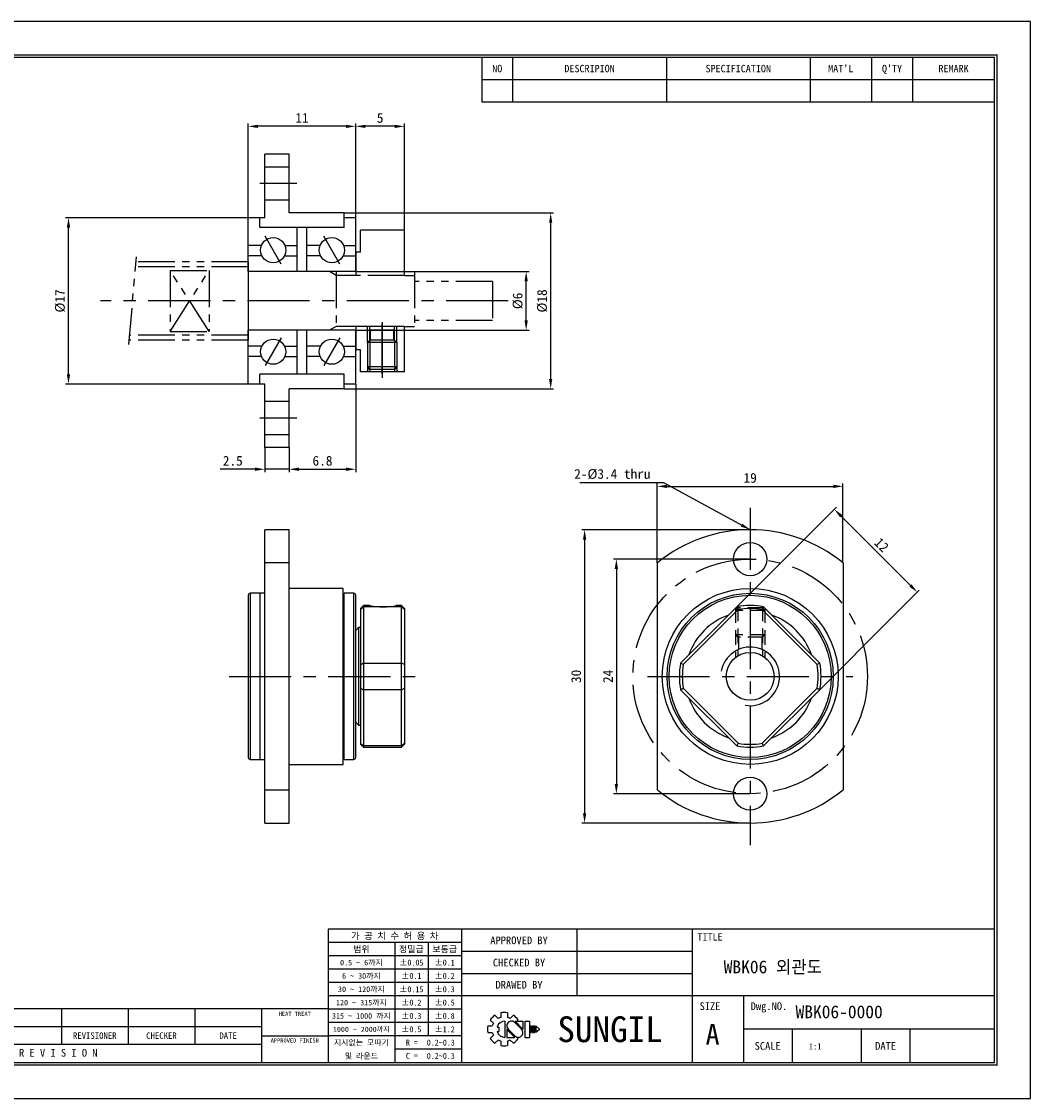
# Model space of a CAD drawing. Header units: millimetres. Extents: x 0 to 156, y 0 to 110.
# Tile 2 of 2: x 53 to 156, y 0 to 110. Entities that reach past the tile are written whole.
import ezdxf
from ezdxf.enums import TextEntityAlignment as Align

# ---------------------------------------------------------------- set-up
doc = ezdxf.new("R2010")
doc.units = ezdxf.units.MM
for name, pattern in [('CENTER', [50.8, 31.75, -6.35, 6.35, -6.35]), ('DASHED', [0.75, 0.5, -0.25]), ('PHANTOM', [2.5, 1.25, -0.25, 0.25, -0.25, 0.25, -0.25])]:
    doc.linetypes.add(name, pattern=pattern)
doc.layers.get('DEFPOINTS').update_dxf_attribs({"linetype": 'CONTINUOUS'})
for name, color, linetype in [('center', 1, 'CENTER'), ('hidden', 2, 'DASHED'), ('L1', 7, 'CONTINUOUS'), ('OUTLINE', 7, 'CONTINUOUS'), ('phantom', 6, 'PHANTOM'), ('thread', 5, 'CONTINUOUS')]:
    doc.layers.add(name, color=color, linetype=linetype)
doc.dimstyles.get("Standard").update_dxf_attribs({"dimtxt": 1, "dimasz": 1, "dimexe": 0.3, "dimexo": 0, "dimgap": 0.35, "dimtad": 1, "dimdec": 3, "dimzin": 11, "dimdsep": 46, "dimtxsty": 'Standard', "dimcen": 0, "dimclrd": 5, "dimclre": 5, "dimclrt": 3, "dimadec": 0, "dimazin": 0, "dimtfac": 0.6, "dimtdec": 3, "dimtmove": 0, "dimatfit": 3, "dimfxl": 0, "dimtolj": 1, "dimtzin": 11, "dimarcsym": 0})

# ---------------------------------------------------------------- blocks, each defined once
blk = doc.blocks.new('표제란')
at = {"layer": 'L1', "color": 0}
for p, q in [((297, 210), (0, 210)), ((297, 0), (297, 210)), ((0, 0), (297, 0))]:
    blk.add_line(p, q, dxfattribs=at)
at = {"layer": 'L1'}
for p, q in [((190, 203), (190, 194.34)), ((196, 203), (196, 194.34)), ((226, 203), (226, 194.34)), ((254, 203), (254, 194.34)), ((266, 203), (266, 194.34)), ((274, 203), (274, 194.34)), ((190, 198.67), (290, 198.67)), ((190, 194.34), (290, 194.34)), ((290, 33), (160, 33)), ((160, 33), (160, 7)), ((186, 33), (186, 7)), ((208.5, 33), (208.5, 20)), ((231, 33), (231, 7)), ((186, 30.4), (160, 30.4)), ((173, 30.4), (173, 7)), ((179.5, 30.4), (179.5, 12.2)), ((186, 27.8), (160, 27.8)), ((231, 28.67), (186, 28.67)), ((186, 25.2), (160, 25.2)), ((231, 24.33), (186, 24.33)), ((186, 22.6), (160, 22.6)), ((186, 20), (160, 20)), ((290, 20), (186, 20)), ((241, 20), (241, 7)), ((160, 17.5), (62, 17.5)), ((108, 17.5), (108, 10.5)), ((121, 17.5), (121, 10.5)), ((134, 17.5), (134, 10.5)), ((147, 17.5), (147, 7)), ((186, 17.4), (160, 17.4)), ((186, 14.8), (160, 14.8)), ((191.63, 15.3), (192.25, 14.68)), ((192.55, 16.22), (193.17, 15.6)), ((193.7, 16.69), (193.7, 15.81)), ((194.5, 15.08), (194.5, 11.92)), ((195, 16.69), (195, 15.81)), ((195.52, 15.6), (196.14, 16.22)), ((197.74, 13.5), (196.41, 14.83)), ((198.02, 13.53), (196.47, 15.08)), ((196.47, 15.08), (198.02, 15.08)), ((196.84, 15.08), (197.06, 15.3)), ((198.02, 15.08), (198.02, 13.5)), ((198.39, 15.08), (198.39, 11.92)), ((198.39, 15.08), (199.26, 15.08)), ((199.26, 15.08), (199.26, 11.92)), ((147, 14), (62, 14)), ((191.15, 14.15), (192.03, 14.15)), ((191.15, 14.15), (192.03, 14.15)), ((191.15, 12.85), (192.03, 12.85)), ((192.98, 13.93), (193.28, 13.93)), ((192.98, 13.07), (193.28, 13.07)), ((193.28, 13.93), (193.28, 13.07)), ((194.86, 13.5), (194.86, 11.92)), ((194.86, 13.47), (196.42, 11.92)), ((195.14, 13.5), (196.47, 12.17)), ((199.41, 14.15), (199.41, 12.85)), ((199.41, 14.15), (199.62, 14.15)), ((199.41, 12.85), (199.62, 12.85)), ((199.62, 14.15), (199.62, 12.85)), ((199.78, 14.15), (199.78, 12.85)), ((199.78, 14.15), (199.99, 14.15)), ((199.78, 12.85), (199.99, 12.85)), ((199.99, 14.15), (199.99, 12.85)), ((200.14, 14.15), (200.14, 12.85)), ((200.14, 14.15), (200.36, 14.15)), ((200.14, 12.85), (200.36, 12.85)), ((200.36, 14.15), (200.36, 12.85)), ((200.51, 14.15), (200.51, 12.85)), ((200.51, 14.15), (201.16, 13.61)), ((201.16, 13.39), (200.51, 12.85)), ((201.16, 13.61), (201.16, 13.5)), ((201.16, 13.61), (201.16, 13.39)), ((201.16, 13.5), (201.16, 13.39)), ((290, 13.5), (241, 13.5)), ((250.5, 13.5), (250.5, 7)), ((264, 13.5), (264, 7)), ((273.5, 13.5), (273.5, 7)), ((147, 10.5), (62, 10.5)), ((147, 12.2), (160, 12.2)), ((186, 12.2), (160, 12.2)), ((191.63, 11.7), (192.25, 12.32)), ((192.55, 10.78), (193.17, 11.4)), ((193.7, 11.19), (193.7, 10.31)), ((194.86, 11.92), (196.42, 11.92)), ((195, 11.19), (195, 10.31)), ((195.52, 11.4), (196.14, 10.78)), ((196.79, 11.98), (197.06, 11.7)), ((198.39, 11.92), (199.26, 11.92)), ((186, 9.6), (173, 9.6))]:
    blk.add_line(p, q, dxfattribs=at)
at = {"layer": 'L1', "const_width": 0.25}
blk.add_lwpolyline([(290.5, 6.5), (290.5, 203.5), (10, 203.5), (10, 6.5)], close=True, dxfattribs=at)
at = {"layer": 'L1'}
blk.add_lwpolyline([(290, 7), (290, 203), (10.5, 203), (10.5, 7)], close=True, dxfattribs=at)
for centre, radius, start, end in [((194.35, 13.5), 3.26, 123.4943, 146.5057), ((194.5, 13.5), 1.58, 90, 164.0671), ((194.35, 13.5), 2.4, 105.6872, 119.3128), ((194.35, 13.5), 3.26, 78.4943, 101.5057), ((195.78, 14.16), 0.919, 43.2202, 225.8282), ((194.35, 13.5), 2.4, 60.6872, 74.3128), ((194.35, 13.5), 3.26, 33.4943, 56.5057), ((194.35, 13.5), 3.26, 168.4943, 191.5057), ((194.35, 13.5), 2.4, 150.6872, 164.3128), ((194.35, 13.5), 2.4, 195.6872, 209.3128), ((194.5, 13.5), 1.58, 195.9329, 270), ((197.1, 12.84), 0.919, 223.2202, 45.8282), ((194.35, 13.5), 3.26, 213.4943, 236.5057), ((194.35, 13.5), 2.4, 240.6872, 254.3128), ((194.35, 13.5), 2.4, 285.6872, 299.3128), ((194.35, 13.5), 3.26, 303.4943, 326.5057), ((194.35, 13.5), 3.26, 258.4943, 281.5057)]:
    blk.add_arc(centre, radius, start, end, dxfattribs=at)
for p in [(208.5, 28.67), (208.5, 24.33)]:
    blk.add_point(p, dxfattribs=at)
for s, height, p in [("MAT'L", 1.444, (260, 200.83)), ("Q'TY", 1.444, (270, 200.83)), ('NO', 1.444, (193, 200.83)), ('DESCRIPION', 1.444, (211, 200.83)), ('SPECIFICATION', 1.444, (240, 200.83)), ('REMARK', 1.444, (282, 200.83)), ('가 공 치 수 허 용 차', 1.3, (173, 31.7)), ('APPROVED BY', 1.5, (197.25, 30.83)), ('TITLE', 1.444, (234.5, 31.5)), ('범위', 1.25, (166.5, 29.1)), ('정밀급', 1.25, (176.25, 29.1)), ('보통급', 1.25, (182.75, 29.1)), ('0.5 ~ 6까지', 1.1, (166.5, 26.5)), ('%%P0.05', 1.15, (176.25, 26.5)), ('%%P0.1', 1.15, (182.75, 26.5)), ('CHECKED BY', 1.5, (197.25, 26.5)), ('6 ~ 30까지', 1.1, (166.5, 23.9)), ('%%P0.1', 1.15, (176.25, 23.9)), ('%%P0.2', 1.15, (182.75, 23.9)), ('30 ~ 120까지', 1.1, (166.5, 21.3)), ('%%P0.15', 1.15, (176.25, 21.3)), ('%%P0.3', 1.15, (182.75, 21.3)), ('DRAWED BY', 1.5, (197.25, 22.17)), ('120 ~ 315까지', 1.1, (166.5, 18.7)), ('%%P0.2', 1.15, (176.25, 18.7)), ('%%P0.5', 1.15, (182.75, 18.7)), ('HEAT TREAT', 0.8, (153.5, 16.5)), ('SIZE', 1.5, (234.5, 18)), ('Dwg.NO.', 1.5, (246, 18)), ('315 ~ 1000 까지', 1.1, (166.5, 16.1)), ('%%P0.3', 1.15, (176.25, 16.1)), ('%%P0.8', 1.15, (182.75, 16.1)), ('SUNGIL', 5.032, (215, 13.5)), ('REVISIONER', 1.25, (114.5, 12.25)), ('CHECKER', 1.25, (127.5, 12.25)), ('DATE', 1.25, (140.5, 12.25)), ('1000 ~ 2000까지', 0.99, (166.5, 13.49)), ('%%P0.5', 1.15, (176.25, 13.5)), ('%%P1.2', 1.15, (182.75, 13.5)), ('A', 4, (235, 12.5)), ('APPROVED FINISH', 0.8, (153.5, 11.3)), ('지시없는 모따기', 1.1, (166.5, 10.9)), ('R = ', 1.15, (176.75, 10.9)), ('SCALE', 1.5, (245.75, 10.25)), ('DATE', 1.5, (268.75, 10.25)), ('R E V I S I O N', 1.5, (107.38, 8.9)), ('및 라운드', 1.1, (166.5, 8.3)), ('C = ', 1.15, (176.75, 8.3))]:
    blk.add_text(s, height=height, dxfattribs=at).set_placement(p, align=Align.MIDDLE_CENTER)
for tag, p in [('필렛', (179.25, 10.9)), ('모따기', (179.25, 8.3))]:
    blk.add_attdef(tag, text='', height=1.15, dxfattribs=at).set_placement(p, align=Align.MIDDLE_LEFT)
at = {"layer": 'OUTLINE', "ltscale": 0.5}
for tag, p, height in [('TITLE', (237.17, 24.41), 2.5), ('도번', (251.18, 15.64), 2.5), ('SCALE', (253.78, 9.55), 1.2), ('DATE', (277.02, 9.51), 1.2)]:
    blk.add_attdef(tag, p, '', height=height, dxfattribs=at)
blk = doc.blocks.new('*D15')
at = {"layer": 'DEFPOINTS', "color": 0, "ltscale": 0.2}
for p in [(86.77, 84.59), (104.21, 84.59), (86.77, 78.59)]:
    blk.add_point(p, dxfattribs=at)
at = {"layer": 'OUTLINE', "color": 5, "lineweight": -2, "ltscale": 0.2}
for p, q in [((86.77, 84.59), (104.51, 84.59)), ((104.21, 79.59), (104.21, 83.59)), ((86.77, 78.59), (104.51, 78.59))]:
    blk.add_line(p, q, dxfattribs=at)
at = {"layer": 'OUTLINE', "color": 5, "ltscale": 0.2}
for points in [[(104.04, 83.59), (104.38, 83.59), (104.21, 84.59)], [(104.04, 79.59), (104.38, 79.59), (104.21, 78.59)]]:
    blk.add_solid(points, dxfattribs=at)
at = {"layer": 'OUTLINE', "color": 3, "ltscale": 0.2, "insert": (103.35, 81.59), "char_height": 1, "attachment_point": 5, "rotation": 90}
blk.add_mtext('\\A1;%%C6', dxfattribs=at)
blk = doc.blocks.new('*D16')
at = {"layer": 'DEFPOINTS', "color": 0, "ltscale": 0.2}
for p in [(57.38, 90.09), (76.37, 90.09), (75.77, 73.09)]:
    blk.add_point(p, dxfattribs=at)
at = {"layer": 'OUTLINE', "color": 5, "lineweight": -2, "ltscale": 0.2}
for p, q in [((76.37, 90.09), (57.08, 90.09)), ((57.38, 74.09), (57.38, 89.09)), ((75.77, 73.09), (57.08, 73.09))]:
    blk.add_line(p, q, dxfattribs=at)
at = {"layer": 'OUTLINE', "color": 5, "ltscale": 0.2}
for points in [[(57.21, 89.09), (57.55, 89.09), (57.38, 90.09)], [(57.21, 74.09), (57.55, 74.09), (57.38, 73.09)]]:
    blk.add_solid(points, dxfattribs=at)
at = {"layer": 'OUTLINE', "color": 3, "ltscale": 0.2, "insert": (56.52, 81.59), "char_height": 1, "attachment_point": 5, "rotation": 90}
blk.add_mtext('\\A1;%%C17', dxfattribs=at)
blk = doc.blocks.new('*D17')
at = {"layer": 'DEFPOINTS', "color": 0, "ltscale": 0.2}
for p in [(85.57, 90.59), (106.72, 90.59), (85.57, 72.59)]:
    blk.add_point(p, dxfattribs=at)
at = {"layer": 'OUTLINE', "color": 5, "lineweight": -2, "ltscale": 0.2}
for p, q in [((85.57, 90.59), (107.02, 90.59)), ((106.72, 73.59), (106.72, 89.59)), ((85.57, 72.59), (107.02, 72.59))]:
    blk.add_line(p, q, dxfattribs=at)
at = {"layer": 'OUTLINE', "color": 5, "ltscale": 0.2}
for points in [[(106.55, 89.59), (106.88, 89.59), (106.72, 90.59)], [(106.55, 73.59), (106.88, 73.59), (106.72, 72.59)]]:
    blk.add_solid(points, dxfattribs=at)
at = {"layer": 'OUTLINE', "color": 3, "ltscale": 0.2, "insert": (105.85, 81.59), "char_height": 1, "attachment_point": 5, "rotation": 90}
blk.add_mtext('\\A1;%%C18', dxfattribs=at)
blk = doc.blocks.new('*D18')
at = {"layer": 'DEFPOINTS', "color": 0, "ltscale": 0.2}
for p in [(86.77, 99.45), (86.77, 90.09), (91.77, 88.84)]:
    blk.add_point(p, dxfattribs=at)
at = {"layer": 'OUTLINE', "color": 5, "lineweight": -2, "ltscale": 0.2}
for p, q in [((86.77, 90.09), (86.77, 99.75)), ((90.77, 99.45), (87.77, 99.45)), ((91.77, 88.84), (91.77, 99.75))]:
    blk.add_line(p, q, dxfattribs=at)
at = {"layer": 'OUTLINE', "color": 5, "ltscale": 0.2}
for points in [[(87.77, 99.61), (87.77, 99.28), (86.77, 99.45)], [(90.77, 99.61), (90.77, 99.28), (91.77, 99.45)]]:
    blk.add_solid(points, dxfattribs=at)
at = {"layer": 'OUTLINE', "color": 3, "ltscale": 0.2, "insert": (89.27, 100.31), "char_height": 1, "attachment_point": 5}
blk.add_mtext('\\A1;5', dxfattribs=at)
blk = doc.blocks.new('*D19')
at = {"layer": 'DEFPOINTS', "color": 0, "ltscale": 0.2}
for p in [(75.77, 99.45), (75.77, 90.09), (86.77, 90.09)]:
    blk.add_point(p, dxfattribs=at)
at = {"layer": 'OUTLINE', "color": 5, "lineweight": -2, "ltscale": 0.2}
for p, q in [((75.77, 90.09), (75.77, 99.75)), ((85.77, 99.45), (76.77, 99.45)), ((86.77, 90.09), (86.77, 99.75))]:
    blk.add_line(p, q, dxfattribs=at)
at = {"layer": 'OUTLINE', "color": 5, "ltscale": 0.2}
for points in [[(76.77, 99.61), (76.77, 99.28), (75.77, 99.45)], [(85.77, 99.61), (85.77, 99.28), (86.77, 99.45)]]:
    blk.add_solid(points, dxfattribs=at)
at = {"layer": 'OUTLINE', "color": 3, "ltscale": 0.2, "insert": (81.27, 100.31), "char_height": 1, "attachment_point": 5}
blk.add_mtext('\\A1;11', dxfattribs=at)
blk = doc.blocks.new('*D20')
at = {"layer": 'DEFPOINTS', "color": 0, "ltscale": 0.2}
for p in [(77.47, 66.59), (79.97, 66.59), (77.47, 64.37)]:
    blk.add_point(p, dxfattribs=at)
at = {"layer": 'OUTLINE', "color": 5, "lineweight": -2, "ltscale": 0.2}
for p, q in [((77.47, 66.59), (77.47, 64.07)), ((79.97, 66.59), (79.97, 64.07)), ((76.47, 64.37), (72.91, 64.37)), ((79.97, 64.37), (77.47, 64.37)), ((80.97, 64.37), (81.97, 64.37))]:
    blk.add_line(p, q, dxfattribs=at)
at = {"layer": 'OUTLINE', "color": 5, "ltscale": 0.2}
for points in [[(76.47, 64.54), (76.47, 64.2), (77.47, 64.37)], [(80.97, 64.54), (80.97, 64.2), (79.97, 64.37)]]:
    blk.add_solid(points, dxfattribs=at)
at = {"layer": 'OUTLINE', "color": 3, "ltscale": 0.2, "insert": (74.19, 65.23), "char_height": 1, "attachment_point": 5}
blk.add_mtext('\\A1;2.5', dxfattribs=at)
blk = doc.blocks.new('*D21')
at = {"layer": 'DEFPOINTS', "color": 0, "ltscale": 0.2}
for p in [(86.77, 73.09), (79.97, 66.59), (86.77, 64.37)]:
    blk.add_point(p, dxfattribs=at)
at = {"layer": 'OUTLINE', "color": 5, "lineweight": -2, "ltscale": 0.2}
for p, q in [((86.77, 73.09), (86.77, 64.07)), ((79.97, 66.59), (79.97, 64.07)), ((80.97, 64.37), (85.77, 64.37))]:
    blk.add_line(p, q, dxfattribs=at)
at = {"layer": 'OUTLINE', "color": 5, "ltscale": 0.2}
for points in [[(80.97, 64.54), (80.97, 64.2), (79.97, 64.37)], [(85.77, 64.54), (85.77, 64.2), (86.77, 64.37)]]:
    blk.add_solid(points, dxfattribs=at)
at = {"layer": 'OUTLINE', "color": 3, "ltscale": 0.2, "insert": (83.37, 65.23), "char_height": 1, "attachment_point": 5}
blk.add_mtext('\\A1;6.8', dxfattribs=at)
blk = doc.blocks.new('*D22')
at = {"layer": 'DEFPOINTS', "color": 0, "ltscale": 0.2}
for p in [(144.23, 51.79), (122.89, 47.42), (131.38, 38.94)]:
    blk.add_point(p, dxfattribs=at)
at = {"layer": 'OUTLINE', "color": 5, "lineweight": -2, "ltscale": 0.2}
for p, q in [((122.89, 47.42), (135.95, 60.48)), ((136.45, 59.56), (143.52, 52.49)), ((131.38, 38.94), (144.44, 52))]:
    blk.add_line(p, q, dxfattribs=at)
at = {"layer": 'OUTLINE', "color": 5, "ltscale": 0.2}
for points in [[(136.57, 59.68), (136.33, 59.45), (135.74, 60.27)], [(143.64, 52.61), (143.4, 52.37), (144.23, 51.79)]]:
    blk.add_solid(points, dxfattribs=at)
at = {"layer": 'OUTLINE', "color": 3, "ltscale": 0.2, "insert": (140.59, 56.64), "char_height": 1, "attachment_point": 5, "rotation": 315}
blk.add_mtext('\\A1;12', dxfattribs=at)
blk = doc.blocks.new('*D23')
at = {"layer": 'DEFPOINTS', "color": 0, "ltscale": 0.2}
for p in [(136.63, 62.62), (117.63, 54.79), (136.63, 54.79)]:
    blk.add_point(p, dxfattribs=at)
at = {"layer": 'OUTLINE', "color": 5, "lineweight": -2, "ltscale": 0.2}
for p, q in [((117.63, 54.79), (117.63, 62.92)), ((136.63, 54.79), (136.63, 62.92)), ((118.63, 62.62), (135.63, 62.62))]:
    blk.add_line(p, q, dxfattribs=at)
at = {"layer": 'OUTLINE', "color": 5, "ltscale": 0.2}
for points in [[(118.63, 62.79), (118.63, 62.45), (117.63, 62.62)], [(135.63, 62.79), (135.63, 62.45), (136.63, 62.62)]]:
    blk.add_solid(points, dxfattribs=at)
at = {"layer": 'OUTLINE', "color": 3, "ltscale": 0.2, "insert": (127.13, 63.48), "char_height": 1, "attachment_point": 5}
blk.add_mtext('\\A1;19', dxfattribs=at)
blk = doc.blocks.new('*D24')
at = {"layer": 'DEFPOINTS', "color": 0, "ltscale": 0.2}
for p in [(127.13, 55.18), (113.44, 31.18), (127.13, 31.18)]:
    blk.add_point(p, dxfattribs=at)
at = {"layer": 'OUTLINE', "color": 5, "lineweight": -2, "ltscale": 0.2}
for p, q in [((127.13, 55.18), (113.14, 55.18)), ((113.44, 54.18), (113.44, 32.18)), ((127.13, 31.18), (113.14, 31.18))]:
    blk.add_line(p, q, dxfattribs=at)
at = {"layer": 'OUTLINE', "color": 5, "ltscale": 0.2}
for points in [[(113.27, 54.18), (113.61, 54.18), (113.44, 55.18)], [(113.27, 32.18), (113.61, 32.18), (113.44, 31.18)]]:
    blk.add_solid(points, dxfattribs=at)
at = {"layer": 'OUTLINE', "color": 3, "ltscale": 0.2, "insert": (112.58, 43.18), "char_height": 1, "attachment_point": 5, "rotation": 90}
blk.add_mtext('\\A1;24', dxfattribs=at)
blk = doc.blocks.new('*D25')
at = {"layer": 'DEFPOINTS', "color": 0, "ltscale": 0.2}
for p in [(127.13, 58.18), (110.19, 28.18), (127.13, 28.18)]:
    blk.add_point(p, dxfattribs=at)
at = {"layer": 'OUTLINE', "color": 5, "lineweight": -2, "ltscale": 0.2}
for p, q in [((127.13, 58.18), (109.89, 58.18)), ((110.19, 57.18), (110.19, 29.18)), ((127.13, 28.18), (109.89, 28.18))]:
    blk.add_line(p, q, dxfattribs=at)
at = {"layer": 'OUTLINE', "color": 5, "ltscale": 0.2}
for points in [[(110.02, 57.18), (110.36, 57.18), (110.19, 58.18)], [(110.02, 29.18), (110.36, 29.18), (110.19, 28.18)]]:
    blk.add_solid(points, dxfattribs=at)
at = {"layer": 'OUTLINE', "color": 3, "ltscale": 0.2, "insert": (109.33, 43.18), "char_height": 1, "attachment_point": 5, "rotation": 90}
blk.add_mtext('\\A1;30', dxfattribs=at)

msp = doc.modelspace()

# ---------------------------------------------------------------- linework, layer by layer
at = {"layer": 'center', "ltscale": 0.2}
for p, q in [((80.7491, 93.5856), (76.9713, 93.5856)), ((79.1483, 85.3564), (77.504, 88.2044)), ((85.1483, 85.3564), (83.504, 88.2044)), ((102.3741, 81.5856), (60.6405, 81.5856)), ((89.4713, 79.4156), (89.4713, 73.7318)), ((79.1483, 77.8148), (77.504, 74.9668)), ((85.1483, 77.8148), (83.504, 74.9668)), ((80.7491, 69.5856), (76.9713, 69.5856)), ((127.1341, 60.429), (127.1341, 25.929)), ((73.8039, 43.179), (93.5925, 43.179)), ((116.6341, 43.179), (137.6341, 43.179))]:
    msp.add_line(p, q, dxfattribs=at)
msp.add_circle((127.1341, 43.179), 12, dxfattribs=at)
at = {"layer": 'hidden', "ltscale": 3}
for p, q in [((125.8841, 50.179), (125.6341, 49.929)), ((128.6341, 49.929), (125.6341, 49.929)), ((125.8841, 50.3205), (125.8841, 45.2862)), ((128.3841, 50.179), (125.8841, 50.179)), ((128.3841, 50.3205), (128.3841, 45.2862)), ((128.6341, 49.929), (128.3841, 50.179)), ((125.8841, 47.179), (125.6341, 47.429)), ((128.6341, 47.429), (125.6341, 47.429)), ((128.6341, 47.429), (128.3841, 47.179)), ((128.3841, 47.179), (125.8841, 47.179)), ((125.9341, 47.179), (125.9341, 45.9286)), ((128.3341, 47.179), (128.3341, 45.9286))]:
    msp.add_line(p, q, dxfattribs=at)
at = {"layer": 'hidden', "color": 5, "ltscale": 3}
for p, q in [((125.6341, 50.1643), (125.6341, 45.1162)), ((128.6341, 50.1643), (128.6341, 45.1162))]:
    msp.add_line(p, q, dxfattribs=at)
at = {"layer": 'OUTLINE'}
for p, q in [((79.9713, 96.5856), (77.4713, 96.5856)), ((77.4713, 90.0856), (77.4713, 96.5856)), ((79.9713, 90.5856), (79.9713, 96.5856)), ((79.9713, 95.2856), (77.4713, 95.2856)), ((79.9713, 91.8856), (77.4713, 91.8856)), ((85.5713, 90.5856), (79.9713, 90.5856)), ((85.5713, 89.0856), (85.5713, 90.5856)), ((75.7713, 84.5856), (75.7713, 90.0856)), ((76.9713, 90.0856), (75.7713, 90.0856)), ((76.9713, 89.0856), (76.9713, 90.0856)), ((77.4713, 90.0856), (76.9713, 90.0856)), ((76.9713, 89.0856), (76.9713, 89.8856)), ((77.4713, 90.0856), (77.1713, 90.0856)), ((86.7713, 90.0856), (85.5713, 90.0856)), ((86.7713, 84.5856), (86.7713, 90.0856)), ((85.5713, 89.0856), (76.9713, 89.0856)), ((77.4713, 89.0856), (77.4713, 89.0983)), ((80.7713, 84.5856), (80.7713, 89.0856)), ((81.7713, 84.5856), (81.7713, 89.0856)), ((87.2713, 86.5856), (87.2713, 88.8356)), ((91.7713, 88.8356), (87.2713, 88.8356)), ((91.7713, 84.1856), (91.7713, 88.8356)), ((77.1318, 87.2531), (75.7713, 87.2531)), ((79.5205, 87.2531), (80.7713, 87.2531)), ((83.1318, 87.2531), (81.7713, 87.2531)), ((85.5205, 87.2531), (86.7713, 87.2531)), ((77.1749, 86.2106), (75.7713, 86.2106)), ((79.4774, 86.2106), (80.7713, 86.2106)), ((83.1749, 86.2106), (81.7713, 86.2106)), ((85.4774, 86.2106), (86.7713, 86.2106)), ((86.7713, 86.5856), (86.7713, 84.1856)), ((87.2713, 86.5856), (86.7713, 86.5856)), ((75.7713, 85.5856), (75.7713, 84.5856)), ((86.7713, 84.5856), (75.7713, 84.5856)), ((86.7713, 84.5856), (75.7713, 84.5856)), ((75.7713, 84.5856), (75.7713, 77.5856)), ((86.7713, 84.5856), (91.7713, 84.5856)), ((75.7713, 73.0856), (75.7713, 78.5856)), ((86.7713, 78.5856), (75.7713, 78.5856)), ((86.7713, 78.5856), (75.7713, 78.5856)), ((80.7713, 74.0856), (80.7713, 78.5856)), ((81.7713, 74.0856), (81.7713, 78.5856)), ((91.7713, 78.9856), (86.7713, 78.9856)), ((86.7713, 78.9856), (86.7713, 76.5856)), ((86.7713, 73.0856), (86.7713, 78.5856)), ((86.7713, 78.5856), (88.2713, 78.5856)), ((88.2213, 77.5856), (88.2213, 78.9856)), ((88.2713, 77.5856), (88.2713, 78.5856)), ((90.6713, 78.5856), (88.2713, 78.5856)), ((89.4713, 74.1353), (89.4713, 79.2918)), ((90.6713, 77.5856), (90.6713, 78.5856)), ((90.6713, 78.5856), (91.7713, 78.5856)), ((90.7213, 77.5856), (90.7213, 78.9856)), ((91.7713, 74.3356), (91.7713, 78.9856)), ((88.2213, 77.5856), (87.9713, 77.3356)), ((90.9713, 77.3356), (87.9713, 77.3356)), ((87.9713, 77.3356), (87.9713, 74.8356)), ((88.2213, 77.5856), (88.2213, 74.5856)), ((90.7213, 77.5856), (88.2213, 77.5856)), ((90.9713, 77.3356), (90.7213, 77.5856)), ((90.7213, 77.5856), (90.7213, 74.5856)), ((90.9713, 77.3356), (90.9713, 74.8356)), ((77.1749, 76.9606), (75.7713, 76.9606)), ((79.4774, 76.9606), (80.7713, 76.9606)), ((83.1749, 76.9606), (81.7713, 76.9606)), ((85.4774, 76.9606), (86.7713, 76.9606)), ((87.2713, 76.5856), (86.7713, 76.5856)), ((87.2713, 74.3356), (87.2713, 76.5856)), ((77.1318, 75.9181), (75.7713, 75.9181)), ((79.5205, 75.9181), (80.7713, 75.9181)), ((83.1318, 75.9181), (81.7713, 75.9181)), ((85.5205, 75.9181), (86.7713, 75.9181)), ((85.5713, 74.0856), (76.9713, 74.0856)), ((76.9713, 73.2856), (76.9713, 74.0856)), ((76.9713, 73.0856), (76.9713, 74.0856)), ((77.4713, 74.0729), (77.4713, 74.0856)), ((85.5713, 72.5856), (85.5713, 74.0856)), ((91.7713, 74.3356), (87.2713, 74.3356)), ((88.2213, 74.5856), (87.9713, 74.8356)), ((90.9713, 74.8356), (87.9713, 74.8356)), ((88.2213, 74.5856), (88.2213, 74.3356)), ((90.7213, 74.5856), (88.2213, 74.5856)), ((90.9713, 74.8356), (90.7213, 74.5856)), ((90.7213, 74.5856), (90.7213, 74.3356)), ((77.4713, 73.0856), (75.7713, 73.0856)), ((77.4713, 73.0856), (77.1713, 73.0856)), ((77.4713, 66.5856), (77.4713, 73.0856)), ((86.7713, 73.0856), (85.5713, 73.0856)), ((85.5713, 72.5856), (79.9713, 72.5856)), ((79.9713, 66.5856), (79.9713, 72.5856)), ((79.9713, 71.2856), (77.4713, 71.2856)), ((79.9713, 67.8856), (77.4713, 67.8856)), ((79.9713, 66.5856), (77.4713, 66.5856)), ((79.9713, 58.179), (77.4713, 58.179)), ((77.4713, 54.7872), (77.4713, 58.179)), ((79.9713, 54.7872), (79.9713, 58.179)), ((77.4713, 31.5709), (77.4713, 54.7872)), ((79.9713, 54.7872), (77.4713, 54.7872)), ((79.9713, 31.5709), (79.9713, 54.7872)), ((117.6341, 31.5709), (117.6341, 54.7872)), ((136.6341, 54.7872), (136.6341, 31.5709)), ((85.4713, 52.179), (79.9713, 52.179)), ((85.4713, 43.179), (85.4713, 52.179)), ((75.7713, 51.479), (75.7713, 34.879)), ((76.9713, 51.679), (75.9713, 51.679)), ((75.9713, 51.679), (75.9713, 34.679)), ((77.4713, 51.679), (76.9713, 51.679)), ((76.9713, 51.679), (76.9713, 34.679)), ((76.9713, 51.679), (76.9713, 43.179)), ((85.5713, 50.679), (85.4713, 50.679)), ((86.5713, 51.679), (85.5713, 51.679)), ((85.5713, 43.179), (85.5713, 51.679)), ((86.5713, 43.179), (86.5713, 51.679)), ((86.7713, 43.179), (86.7713, 51.479)), ((87.5713, 50.429), (87.2713, 50.129)), ((87.2713, 50.129), (87.2713, 50.0214)), ((87.2713, 50.0214), (87.2713, 44.3978)), ((88.2213, 50.429), (87.5713, 50.429)), ((87.5713, 50.429), (87.5713, 50.2994)), ((87.5713, 50.2994), (87.5713, 44.544)), ((91.4713, 50.2994), (87.5713, 50.2994)), ((91.4713, 50.429), (90.9213, 50.429)), ((91.7713, 50.129), (91.4713, 50.429)), ((91.4713, 50.429), (91.4713, 50.2994)), ((91.4713, 44.544), (91.4713, 50.2994)), ((91.4713, 50.2994), (91.7713, 50.0214)), ((91.7713, 50.129), (91.7713, 50.0214)), ((91.7713, 50.0214), (91.7713, 44.3978)), ((120.0138, 44.544), (125.7692, 50.2994)), ((125.9154, 50.0214), (120.2918, 44.3978)), ((125.7692, 50.2994), (125.9154, 50.0214)), ((128.3528, 50.0214), (128.499, 50.2994)), ((133.9764, 44.3978), (128.3528, 50.0214)), ((128.499, 50.2994), (134.2545, 44.544)), ((87.0713, 48.179), (86.7713, 47.879)), ((87.2713, 48.179), (87.0713, 48.179)), ((87.0713, 48.179), (87.0713, 38.179)), ((87.2713, 44.3978), (87.2713, 41.9603)), ((87.5713, 44.544), (87.5713, 41.8141)), ((87.5713, 44.544), (91.4713, 44.544)), ((91.7713, 44.3978), (91.4713, 44.544)), ((91.4713, 41.8141), (91.4713, 44.544)), ((91.7713, 44.3978), (91.7713, 41.9603)), ((120.2918, 44.3978), (120.0138, 44.544)), ((134.2545, 44.544), (133.9764, 44.3978)), ((76.9713, 43.179), (76.9713, 34.679)), ((85.4713, 34.179), (85.4713, 43.179)), ((85.5713, 34.679), (85.5713, 43.179)), ((86.5713, 34.679), (86.5713, 43.179)), ((86.7713, 34.879), (86.7713, 43.179)), ((87.2713, 41.9603), (87.5713, 41.8141)), ((87.2713, 41.9603), (87.2713, 36.3367)), ((91.4713, 41.8141), (91.7713, 41.9603)), ((91.7713, 41.9603), (91.7713, 36.3367)), ((120.0138, 41.8141), (120.2918, 41.9603)), ((120.2918, 41.9603), (125.9154, 36.3367)), ((128.3528, 36.3367), (133.9764, 41.9603)), ((133.9764, 41.9603), (134.2545, 41.8141)), ((91.4713, 41.8141), (87.5713, 41.8141)), ((87.5713, 41.8141), (87.5713, 36.0587)), ((91.4713, 36.0587), (91.4713, 41.8141)), ((125.7692, 36.0587), (120.0138, 41.8141)), ((134.2545, 41.8141), (128.499, 36.0587)), ((86.7713, 38.479), (87.0713, 38.179)), ((87.0713, 38.179), (87.2713, 38.179)), ((85.4713, 35.679), (85.5713, 35.679)), ((87.5713, 36.0587), (87.2713, 36.3367)), ((87.2713, 36.3367), (87.2713, 36.229)), ((87.2713, 36.229), (87.5713, 35.929)), ((91.4713, 36.0587), (87.5713, 36.0587)), ((87.5713, 36.0587), (87.5713, 35.929)), ((87.5713, 35.929), (91.4713, 35.929)), ((91.7713, 36.3367), (91.4713, 36.0587)), ((91.4713, 35.929), (91.7713, 36.229)), ((91.4713, 36.0587), (91.4713, 35.929)), ((91.7713, 36.3367), (91.7713, 36.229)), ((125.9154, 36.3367), (125.7692, 36.0587)), ((128.499, 36.0587), (128.3528, 36.3367)), ((75.9713, 34.679), (76.9713, 34.679)), ((76.9713, 34.679), (77.4713, 34.679)), ((79.9713, 34.179), (85.4713, 34.179)), ((85.5713, 34.679), (86.5713, 34.679)), ((77.4713, 31.5709), (79.9713, 31.5709)), ((77.4713, 28.179), (77.4713, 31.5709)), ((79.9713, 28.179), (79.9713, 31.5709)), ((77.4713, 28.179), (79.9713, 28.179))]:
    msp.add_line(p, q, dxfattribs=at)
at = {"layer": 'OUTLINE', "color": 5}
for p, q in [((87.9713, 77.3356), (87.9713, 78.9856)), ((90.9713, 77.3356), (90.9713, 78.9856)), ((87.9713, 74.8356), (87.9713, 74.3356)), ((90.9713, 74.8356), (90.9713, 74.3356))]:
    msp.add_line(p, q, dxfattribs=at)
at = {"layer": 'OUTLINE'}
for centre, radius in [((78.3261, 86.7804), 1.2845), ((84.3261, 86.7804), 1.2845), ((78.3261, 76.3908), 1.2845), ((84.3261, 76.3908), 1.2845), ((127.1341, 55.179), 1.7), ((127.1341, 43.179), 9), ((127.1341, 43.179), 8.5), ((127.1341, 43.179), 8.3), ((127.1341, 31.179), 1.7)]:
    msp.add_circle(centre, radius, dxfattribs=at)
at = {"layer": 'OUTLINE', "ltscale": 0.2}
msp.add_circle((127.1341, 43.179), 2.45, dxfattribs=at)
at = {"layer": 'OUTLINE'}
for centre, radius, start, end in [((127.1341, 43.179), 15, 50.70352, 129.29648), ((75.9713, 51.479), 0.2, 90, 180), ((86.5713, 51.479), 0.2, 0, 90), ((89.5713, 57.5996), 7.2965, 259.337665, 280.662335), ((127.1341, 43.179), 7.25, 79.148424, 100.851576), ((127.1341, 43.179), 6.95, 79.9008, 100.0992), ((127.1341, 43.179), 6.65, 109.456163, 160.543837), ((127.1341, 43.179), 6.65, 19.456163, 70.543837), ((127.1341, 43.179), 7.25, 169.148424, 190.851576), ((127.1341, 43.179), 6.95, 169.9008, 190.0992), ((127.1341, 43.179), 6.95, 349.9008, 10.0992), ((127.1341, 43.179), 7.25, 349.148424, 10.851576), ((127.1341, 43.179), 6.65, 199.456163, 250.543837), ((127.1341, 43.179), 6.65, 289.456163, 340.543837), ((127.1341, 43.179), 7.25, 259.148424, 280.851576), ((127.1341, 43.179), 6.95, 259.9008, 280.0992), ((75.9713, 34.879), 0.2, 180, 270), ((86.5713, 34.879), 0.2, 270, 360), ((127.1341, 43.179), 15, 230.70352, 309.29648)]:
    msp.add_arc(centre, radius, start, end, dxfattribs=at)
for points, knots in [([(87.5713, 50.2994), (87.5213, 50.2531), (87.4463, 50.1837), (87.3463, 50.091), (87.2963, 50.0446), (87.2713, 50.0214)], [0, 0, 0, 0, 0.499998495, 0.749999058, 1, 1, 1, 1]), ([(87.2713, 44.3978), (87.3213, 44.422), (87.3963, 44.4584), (87.4963, 44.5072), (87.5463, 44.5317), (87.5713, 44.544)], [0, 0, 0, 0, 0.49999847, 0.74999905, 1, 1, 1, 1])]:
    msp.add_open_spline(points, degree=3, knots=knots, dxfattribs=at)
at = {"layer": 'phantom', "ltscale": 3}
for p, q in [((63.5524, 77.1182), (64.3379, 86.0961)), ((75.7713, 85.0856), (64.2495, 85.0856)), ((75.7713, 85.5856), (64.2932, 85.5856)), ((67.7713, 84.7081), (71.7713, 84.7081)), ((71.7713, 78.4631), (67.7713, 84.7081)), ((67.7713, 78.4631), (71.7713, 84.7081)), ((67.7713, 84.7081), (67.7713, 78.4631)), ((71.7713, 84.7081), (71.7713, 78.4631)), ((84.7713, 84.1856), (84.0785, 84.5856)), ((84.7713, 84.5856), (84.7713, 78.5856)), ((86.7713, 84.1856), (84.7713, 84.1856)), ((91.7713, 84.1856), (86.7713, 84.1856)), ((91.7713, 84.5856), (92.7713, 84.5856)), ((91.7713, 84.1856), (92.7713, 84.1856)), ((92.7713, 84.5856), (92.7713, 78.5856)), ((100.7713, 83.5856), (92.7713, 83.5856)), ((100.7713, 83.5856), (100.7713, 79.5856)), ((100.7713, 79.5856), (92.7713, 79.5856)), ((67.7713, 78.4631), (71.7713, 78.4631)), ((84.7713, 78.9856), (84.0785, 78.5856)), ((86.7713, 78.9856), (84.7713, 78.9856)), ((91.7713, 78.9856), (92.7713, 78.9856)), ((91.7713, 78.5856), (92.7713, 78.5856)), ((75.7713, 77.5856), (63.5933, 77.5856)), ((75.7713, 78.0856), (63.6371, 78.0856))]:
    msp.add_line(p, q, dxfattribs=at)
at = {"layer": 'thread', "ltscale": 0.2}
msp.add_arc((127.1341, 43.179), 3, 260, 170, dxfattribs=at)

# ---------------------------------------------------------------- block references
at = {"layer": 'OUTLINE'}
ref = msp.add_blockref('표제란', (0, 0), dxfattribs=dict(at, xscale=0.5246208, yscale=0.5246208, zscale=0.5246208))
ref.add_attrib('SCALE', '1:1', (133.1388, 5.0114), dxfattribs={"ltscale": 0.5, "height": 0.62954})
ref.add_attrib('도번', 'WBK06-0000', (131.7749, 8.2063), dxfattribs={"ltscale": 0.5, "height": 1.31155})
ref.add_attrib('TITLE', 'WBK06 외관도', (124.4221, 12.8038), dxfattribs={"ltscale": 0.5, "height": 1.31155})
ref.add_attrib('필렛', '0.2~0.3', dxfattribs={"layer": 'L1', "height": 0.60331}).set_placement((94.0383, 5.7184), align=Align.MIDDLE_LEFT)
ref.add_attrib('모따기', '0.2~0.3', dxfattribs={"layer": 'L1', "height": 0.60331}).set_placement((94.0383, 4.3544), align=Align.MIDDLE_LEFT)

# ---------------------------------------------------------------- texts
at = {"layer": 'OUTLINE', "color": 3, "ltscale": 0.2, "insert": (116.9392, 63.3449), "char_height": 1, "attachment_point": 9}
msp.add_mtext('\\A1;2-%%c3.4 thru', dxfattribs=at)

# ---------------------------------------------------------------- dimensions: what is measured, and where the dimension line sits
at = {"layer": 'OUTLINE', "ltscale": 0.2}
for base, p1, p2, angle, picture, middle in [((75.7713, 99.4453), (86.7713, 90.0856), (75.7713, 90.0856), 180, '*D19', (81.2713, 100.3093)), ((86.7713, 99.4453), (91.7713, 88.8356), (86.7713, 90.0856), 180, '*D18', (89.2713, 100.3073)), ((86.7713, 64.3716), (79.9713, 66.5856), (86.7713, 73.0856), 180, '*D21', (83.3713, 65.2342)), ((77.4713, 64.3716), (79.9713, 66.5856), (77.4713, 66.5856), 180, '*D20', (74.1926, 65.2342)), ((110.1891, 28.179), (127.1341, 58.179), (127.1341, 28.179), 90, '*D25', (109.3264, 43.179)), ((113.4397, 31.179), (127.1341, 55.179), (127.1341, 31.179), 90, '*D24', (112.5764, 43.179))]:
    dim = msp.add_linear_dim(base=base, p1=p1, p2=p2, angle=angle, dimstyle='Standard', dxfattribs=at)
    dim.commit()
    dim.dimension.update_dxf_attribs({"geometry": picture, "text_midpoint": middle})
for base, p1, p2, picture, middle in [((106.7158, 90.5856), (85.5713, 72.5856), (85.5713, 90.5856), '*D17', (105.8518, 81.5856)), ((57.3813, 90.0856), (75.7713, 73.0856), (76.3713, 90.0856), '*D16', (56.5173, 81.5856)), ((104.2109, 84.5856), (86.7713, 78.5856), (86.7713, 84.5856), '*D15', (103.3483, 81.5856))]:
    dim = msp.add_linear_dim(base=base, p1=p1, p2=p2, angle=270, text='%%C<>', dimstyle='Standard', override={"dimgap": 0.35, "dimsah": 1, "dimse1": 0, "dimse2": 0, "dimsd1": 0, "dimsd2": 0, "dimtol": 0, "dimlim": 0}, dxfattribs=at)
    dim.commit()
    dim.dimension.update_dxf_attribs({"geometry": picture, "text_midpoint": middle})
dim = msp.add_linear_dim(base=(136.6341, 62.6183), p1=(117.6341, 54.7872), p2=(136.6341, 54.7872), dimstyle='Standard', dxfattribs=at)
dim.commit()
dim.dimension.update_dxf_attribs({"geometry": '*D23', "text_midpoint": (127.1341, 63.4823)})
dim = msp.add_aligned_dim(p1=(122.8915, 47.4217), p2=(131.3768, 38.9364), distance=18.1717, dimstyle='Standard', dxfattribs=at)
dim.commit()
dim.dimension.update_dxf_attribs({"geometry": '*D22', "text_midpoint": (140.5944, 56.6393)})

# ---------------------------------------------------------------- leaders
at = {"layer": 'OUTLINE', "ltscale": 0.2, "annotation_type": 0, "has_hookline": 1, "hookline_direction": 1, "text_width": 7.2502}
msp.add_leader([(127.1341, 58.179), (118.2892, 62.9949), (117.2892, 62.9949)], dimstyle='Standard', dxfattribs=at)

doc.saveas('drawing.dxf')
